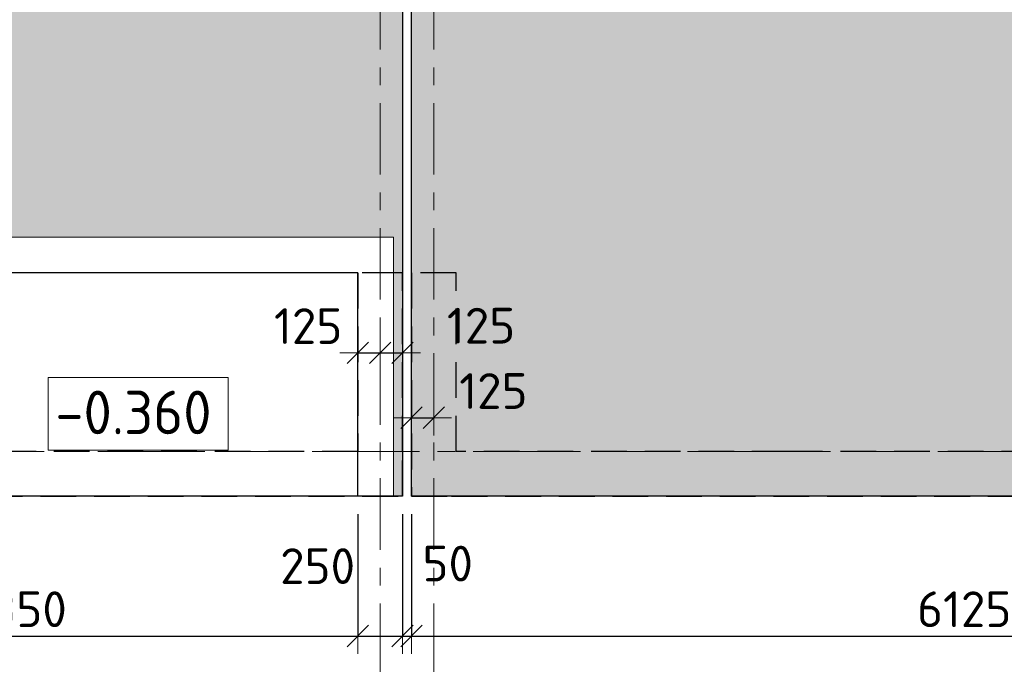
# Model space of a CAD drawing. Header units: metres. Extents: x -38 to 89, y -15 to 19.
# Tile 44 of 120: x 30.53 to 36.04, y -1.19 to 2.42. Entities that reach past the tile are written whole.
import ezdxf

# ---------------------------------------------------------------- set-up
doc = ezdxf.new("R2010")
doc.units = ezdxf.units.M
doc.header["$PDMODE"] = 65
for name, pattern in [('______11', [0.5, 0.4, -0.05, 0, -0.05]), ('______2', [0.27, 0.2, -0.07]), ('______5', [1.1, 0.8, -0.1, 0.1, -0.1])]:
    doc.linetypes.add(name, pattern=pattern)
for name, color, linetype, lineweight in [('XR$2$Осевая линия (1)', 7, '______5', 13), ('XR$3$Перекрытие (1)', 7, 'Continuous', 35), ('XR$3$Перекрытие (2)', 7, 'Continuous', 35), ('XR$4$Заливка', 7, 'Continuous', 13), ('XR$4$Перекрытие (1)', 7, 'Continuous', 35), ('XR$4$Перекрытие (2)', 7, 'Continuous', 35), ('XR$4$Размерная линия (1)', 7, 'Continuous', 13), ('XR$4$Текст_ примечание', 7, 'Continuous', 13), ('XR$6$Стена (1)', 7, 'Continuous', 35)]:
    doc.layers.add(name, color=color, linetype=linetype, lineweight=lineweight)
doc.styles.add('ISOCPEUR', font='txt')
doc.dimstyles.new('DIMSTYLE_3', dxfattribs={"dimtxt": 0.2, "dimasz": 0.2, "dimexe": 0, "dimexo": 0, "dimgap": 0.1, "dimtad": 2, "dimdec": 0, "dimlfac": 1000, "dimrnd": 5, "dimzin": 12, "dimdsep": 46, "dimtxsty": 'ISOCPEUR', "dimblk1": 'ALL_ML_STRICH', "dimblk2": 'ALL_ML_STRICH', "dimsah": 1, "dimcen": 0, "dimclrd": 7, "dimclre": 256, "dimclrt": 7, "dimadec": 0, "dimazin": 0, "dimtfac": 1, "dimtdec": 0, "dimtix": 1, "dimtmove": 2, "dimatfit": 3, "dimfxl": 0, "dimtzin": 0, "dimlwd": 0, "dimlwe": -3, "dimarcsym": 0})
doc.dimstyles.new('DIMSTYLE_6', dxfattribs={"dimtxt": 0.2, "dimasz": 0.2, "dimexe": 0, "dimexo": 0, "dimgap": 0.1, "dimtad": 2, "dimdec": 0, "dimlfac": 1000, "dimrnd": 5, "dimzin": 12, "dimdsep": 46, "dimtxsty": 'ISOCPEUR', "dimblk1": 'ALL_ML_STRICH', "dimblk2": 'ALL_ML_STRICH', "dimsah": 1, "dimcen": 0, "dimclrd": 7, "dimclre": 256, "dimclrt": 7, "dimadec": 0, "dimazin": 0, "dimtfac": 1, "dimtdec": 0, "dimtix": 1, "dimtmove": 2, "dimatfit": 3, "dimfxl": 0, "dimtvp": 1.2, "dimtzin": 0, "dimlwd": 0, "dimlwe": -3, "dimarcsym": 0})

# ---------------------------------------------------------------- blocks, each defined once
blk = doc.blocks.new('ALL_ML_STRICH')
at = {"color": 0, "linetype": 'ByBlock', "lineweight": -2}
for p, q in [((-0.3, -0.3), (0.3, 0.3)), ((0, -0.5), (0, 0.5)), ((-1, 0), (0.5, 0))]:
    blk.add_line(p, q, dxfattribs=at)
blk = doc.blocks.new('*D347')
at = {"layer": 'DEFPOINTS', "color": 7, "linetype": 'Continuous', "lineweight": 13, "transparency": 33554687}
for p in [(32.425, 0.5522), (32.425, 0.08), (32.55, -0.2515)]:
    blk.add_point(p, dxfattribs=at)
at = {"layer": 'XR$4$Размерная линия (1)', "color": 9, "linetype": 'Continuous', "lineweight": -2, "true_color": 0xc7c7c7, "transparency": 33554687}
for p, q in [((32.425, -0.02), (32.425, 0.5522)), ((32.55, 0.5522), (32.55, 0.5522))]:
    blk.add_line(p, q, dxfattribs=at)
at = {"layer": 'XR$4$Размерная линия (1)', "color": 7, "linetype": 'Continuous', "lineweight": -2, "transparency": 33554687}
blk.add_line((32.425, 0.5522), (32.55, 0.5522), dxfattribs=at)
at = {"layer": 'XR$4$Размерная линия (1)', "color": 7, "linetype": 'Continuous', "lineweight": 13, "transparency": 33554687, "xscale": 0.2, "yscale": 0.2, "zscale": 0.2, "rotation": 180}
blk.add_blockref('ALL_ML_STRICH', (32.425, 0.5522), dxfattribs=at)
at = {"layer": 'XR$4$Размерная линия (1)', "color": 7, "linetype": 'Continuous', "lineweight": 13, "transparency": 33554687, "xscale": 0.2, "yscale": 0.2, "zscale": 0.2}
blk.add_blockref('ALL_ML_STRICH', (32.55, 0.5522), dxfattribs=at)
at = {"layer": 'XR$4$Размерная линия (1)', "color": 7, "linetype": 'Continuous', "lineweight": 13, "transparency": 33554687, "insert": (32.1472, 0.7019), "char_height": 0.2, "width": 0.6, "attachment_point": 5, "style": 'ISOCPEUR'}
blk.add_mtext('\\A1;{125}', dxfattribs=at)
blk = doc.blocks.new('*D348')
at = {"layer": 'DEFPOINTS', "color": 7, "linetype": 'Continuous', "lineweight": 13, "transparency": 33554687}
for p in [(32.55, 0.5522), (32.55, -0.2515), (32.675, -0.2966)]:
    blk.add_point(p, dxfattribs=at)
at = {"layer": 'XR$4$Размерная линия (1)', "color": 9, "linetype": 'Continuous', "lineweight": -2, "true_color": 0xc7c7c7, "transparency": 33554687}
for p, q in [((32.55, 0.5522), (32.55, 0.5522)), ((32.675, 0.5522), (32.675, 0.5522))]:
    blk.add_line(p, q, dxfattribs=at)
at = {"layer": 'XR$4$Размерная линия (1)', "color": 7, "linetype": 'Continuous', "lineweight": -2, "transparency": 33554687}
blk.add_line((32.55, 0.5522), (32.675, 0.5522), dxfattribs=at)
at = {"layer": 'XR$4$Размерная линия (1)', "color": 7, "linetype": 'Continuous', "lineweight": 13, "transparency": 33554687, "xscale": 0.2, "yscale": 0.2, "zscale": 0.2, "rotation": 180}
blk.add_blockref('ALL_ML_STRICH', (32.55, 0.5522), dxfattribs=at)
at = {"layer": 'XR$4$Размерная линия (1)', "color": 7, "linetype": 'Continuous', "lineweight": 13, "transparency": 33554687, "xscale": 0.2, "yscale": 0.2, "zscale": 0.2}
blk.add_blockref('ALL_ML_STRICH', (32.675, 0.5522), dxfattribs=at)
at = {"layer": 'XR$4$Размерная линия (1)', "color": 7, "linetype": 'Continuous', "lineweight": 13, "transparency": 33554687, "insert": (33.1144, 0.7043), "char_height": 0.2, "width": 0.6, "attachment_point": 5, "style": 'ISOCPEUR'}
blk.add_mtext('\\A1;{125}', dxfattribs=at)
blk = doc.blocks.new('*D349')
at = {"layer": 'DEFPOINTS', "color": 7, "linetype": 'Continuous', "lineweight": 13, "transparency": 33554687}
for p in [(32.725, 0.1892), (32.725, 0.1693), (32.85, 0.1445)]:
    blk.add_point(p, dxfattribs=at)
at = {"layer": 'XR$4$Размерная линия (1)', "color": 9, "linetype": 'Continuous', "lineweight": -2, "true_color": 0xc7c7c7, "transparency": 33554687}
for p, q in [((32.725, 0.1892), (32.725, 0.1892)), ((32.85, 0.1892), (32.85, 0.1892))]:
    blk.add_line(p, q, dxfattribs=at)
at = {"layer": 'XR$4$Размерная линия (1)', "color": 7, "linetype": 'Continuous', "lineweight": -2, "transparency": 33554687}
blk.add_line((32.725, 0.1892), (32.85, 0.1892), dxfattribs=at)
at = {"layer": 'XR$4$Размерная линия (1)', "color": 7, "linetype": 'Continuous', "lineweight": 13, "transparency": 33554687, "xscale": 0.2, "yscale": 0.2, "zscale": 0.2, "rotation": 180}
blk.add_blockref('ALL_ML_STRICH', (32.725, 0.1892), dxfattribs=at)
at = {"layer": 'XR$4$Размерная линия (1)', "color": 7, "linetype": 'Continuous', "lineweight": 13, "transparency": 33554687, "xscale": 0.2, "yscale": 0.2, "zscale": 0.2}
blk.add_blockref('ALL_ML_STRICH', (32.85, 0.1892), dxfattribs=at)
at = {"layer": 'XR$4$Размерная линия (1)', "color": 7, "linetype": 'Continuous', "lineweight": 13, "transparency": 33554687, "insert": (33.1833, 0.3386), "char_height": 0.2, "width": 0.6, "attachment_point": 5, "style": 'ISOCPEUR'}
blk.add_mtext('\\A1;{125}', dxfattribs=at)
blk = doc.blocks.new('*D483')
at = {"layer": 'DEFPOINTS', "color": 7, "linetype": 'Continuous', "lineweight": 13, "transparency": 33554687}
for p in [(28.575, -0.25), (32.425, -0.25), (28.575, -1.0326)]:
    blk.add_point(p, dxfattribs=at)
at = {"layer": 'XR$4$Размерная линия (1)', "color": 9, "linetype": 'Continuous', "lineweight": -2, "true_color": 0xc7c7c7, "transparency": 33554687}
for p, q in [((28.575, -0.35), (28.575, -1.0326)), ((32.425, -0.35), (32.425, -1.0326))]:
    blk.add_line(p, q, dxfattribs=at)
at = {"layer": 'XR$4$Размерная линия (1)', "color": 7, "linetype": 'Continuous', "lineweight": -2, "transparency": 33554687}
blk.add_line((28.575, -1.0326), (32.425, -1.0326), dxfattribs=at)
at = {"layer": 'XR$4$Размерная линия (1)', "color": 7, "linetype": 'Continuous', "lineweight": 13, "transparency": 33554687, "xscale": 0.2, "yscale": 0.2, "zscale": 0.2, "rotation": 180}
blk.add_blockref('ALL_ML_STRICH', (28.575, -1.0326), dxfattribs=at)
at = {"layer": 'XR$4$Размерная линия (1)', "color": 7, "linetype": 'Continuous', "lineweight": 13, "transparency": 33554687, "xscale": 0.2, "yscale": 0.2, "zscale": 0.2}
blk.add_blockref('ALL_ML_STRICH', (32.425, -1.0326), dxfattribs=at)
at = {"layer": 'XR$4$Размерная линия (1)', "color": 7, "linetype": 'Continuous', "lineweight": 13, "transparency": 33554687, "insert": (30.51, -0.8826), "char_height": 0.2, "width": 0.8, "attachment_point": 5, "style": 'ISOCPEUR'}
blk.add_mtext('\\A1;{3850}', dxfattribs=at)
blk = doc.blocks.new('*D484')
at = {"layer": 'DEFPOINTS', "color": 7, "linetype": 'Continuous', "lineweight": 13, "transparency": 33554687}
for p in [(32.425, -0.25), (32.675, -0.25), (32.425, -1.0326)]:
    blk.add_point(p, dxfattribs=at)
at = {"layer": 'XR$4$Размерная линия (1)', "color": 9, "linetype": 'Continuous', "lineweight": -2, "true_color": 0xc7c7c7, "transparency": 33554687}
for p, q in [((32.425, -0.35), (32.425, -1.0326)), ((32.675, -0.35), (32.675, -1.0326))]:
    blk.add_line(p, q, dxfattribs=at)
at = {"layer": 'XR$4$Размерная линия (1)', "color": 7, "linetype": 'Continuous', "lineweight": -2, "transparency": 33554687}
blk.add_line((32.425, -1.0326), (32.675, -1.0326), dxfattribs=at)
at = {"layer": 'XR$4$Размерная линия (1)', "color": 7, "linetype": 'Continuous', "lineweight": 13, "transparency": 33554687, "xscale": 0.2, "yscale": 0.2, "zscale": 0.2, "rotation": 180}
blk.add_blockref('ALL_ML_STRICH', (32.425, -1.0326), dxfattribs=at)
at = {"layer": 'XR$4$Размерная линия (1)', "color": 7, "linetype": 'Continuous', "lineweight": 13, "transparency": 33554687, "xscale": 0.2, "yscale": 0.2, "zscale": 0.2}
blk.add_blockref('ALL_ML_STRICH', (32.675, -1.0326), dxfattribs=at)
at = {"layer": 'XR$4$Размерная линия (1)', "color": 7, "linetype": 'Continuous', "lineweight": 13, "transparency": 33554687, "insert": (32.2001, -0.6413), "char_height": 0.2, "width": 0.6, "attachment_point": 5, "style": 'ISOCPEUR'}
blk.add_mtext('\\A1;{250}', dxfattribs=at)
blk = doc.blocks.new('*D485')
at = {"layer": 'DEFPOINTS', "color": 7, "linetype": 'Continuous', "lineweight": 13, "transparency": 33554687}
for p in [(32.675, -0.25), (32.725, -0.25), (32.675, -1.0326)]:
    blk.add_point(p, dxfattribs=at)
at = {"layer": 'XR$4$Размерная линия (1)', "color": 9, "linetype": 'Continuous', "lineweight": -2, "true_color": 0xc7c7c7, "transparency": 33554687}
for p, q in [((32.675, -0.35), (32.675, -1.0326)), ((32.725, -0.35), (32.725, -1.0326))]:
    blk.add_line(p, q, dxfattribs=at)
at = {"layer": 'XR$4$Размерная линия (1)', "color": 7, "linetype": 'Continuous', "lineweight": -2, "transparency": 33554687}
blk.add_line((32.675, -1.0326), (32.725, -1.0326), dxfattribs=at)
at = {"layer": 'XR$4$Размерная линия (1)', "color": 7, "linetype": 'Continuous', "lineweight": 13, "transparency": 33554687, "xscale": 0.2, "yscale": 0.2, "zscale": 0.2}
blk.add_blockref('ALL_ML_STRICH', (32.725, -1.0326), dxfattribs=at)
at = {"layer": 'XR$4$Размерная линия (1)', "color": 7, "linetype": 'Continuous', "lineweight": 13, "transparency": 33554687, "xscale": 0.2, "yscale": 0.2, "zscale": 0.2, "rotation": 180}
blk.add_blockref('ALL_ML_STRICH', (32.675, -1.0326), dxfattribs=at)
at = {"layer": 'XR$4$Размерная линия (1)', "color": 7, "linetype": 'Continuous', "lineweight": 13, "transparency": 33554687, "insert": (32.928, -0.6271), "char_height": 0.2, "width": 0.4, "attachment_point": 5, "style": 'ISOCPEUR'}
blk.add_mtext('\\A1;{50}', dxfattribs=at)
blk = doc.blocks.new('*D486')
at = {"layer": 'DEFPOINTS', "color": 7, "linetype": 'Continuous', "lineweight": 13, "transparency": 33554687}
for p in [(32.725, -0.25), (38.8498, -0.25), (32.725, -1.0326)]:
    blk.add_point(p, dxfattribs=at)
at = {"layer": 'XR$4$Размерная линия (1)', "color": 9, "linetype": 'Continuous', "lineweight": -2, "true_color": 0xc7c7c7, "transparency": 33554687}
for p, q in [((32.725, -0.35), (32.725, -1.0326)), ((38.8498, -0.35), (38.8498, -1.0326))]:
    blk.add_line(p, q, dxfattribs=at)
at = {"layer": 'XR$4$Размерная линия (1)', "color": 7, "linetype": 'Continuous', "lineweight": -2, "transparency": 33554687}
blk.add_line((32.725, -1.0326), (38.8498, -1.0326), dxfattribs=at)
at = {"layer": 'XR$4$Размерная линия (1)', "color": 7, "linetype": 'Continuous', "lineweight": 13, "transparency": 33554687, "xscale": 0.2, "yscale": 0.2, "zscale": 0.2, "rotation": 180}
blk.add_blockref('ALL_ML_STRICH', (32.725, -1.0326), dxfattribs=at)
at = {"layer": 'XR$4$Размерная линия (1)', "color": 7, "linetype": 'Continuous', "lineweight": 13, "transparency": 33554687, "xscale": 0.2, "yscale": 0.2, "zscale": 0.2}
blk.add_blockref('ALL_ML_STRICH', (38.8498, -1.0326), dxfattribs=at)
at = {"layer": 'XR$4$Размерная линия (1)', "color": 7, "linetype": 'Continuous', "lineweight": 13, "transparency": 33554687, "insert": (35.8174, -0.8826), "char_height": 0.2, "width": 0.8, "attachment_point": 5, "style": 'ISOCPEUR'}
blk.add_mtext('\\A1;{6125}', dxfattribs=at)

msp = doc.modelspace()

# ---------------------------------------------------------------- hatches: boundary and pattern name
at = {"layer": 'XR$4$Заливка', "linetype": 'Continuous', "lineweight": 13, "true_color": 0xf1f1f1, "transparency": 33554687}
h = msp.add_hatch(color=7, dxfattribs=at)
h.paths.add_polyline_path([(16.1, 14.59), (16.1, 16.65), (7.2, 16.65), (7.2, 15.4), (1.8, 15.4), (1.8, 16.65), (0.25, 16.65), (0.25, 14.05), (0.175, 14.05), (0.175, -0.25), (6.45, -0.25), (6.45, 0.95), (11.85, 0.95), (11.85, -0.25), (16.75, -0.25), (16.75, 0.95), (22.15, 0.95), (22.15, -0.25), (28.375, -0.25), (28.375, 1.2), (32.625, 1.2), (32.625, -0.25), (32.675, -0.25), (32.675, 16.65), (32.625, 16.65), (32.625, 15.4), (26.03, 15.4), (26.03, 16.65), (23.6503, 16.65), (23.6503, 11.79), (21.88, 11.79), (21.88, 16.65), (19.08, 16.65), (19.08, 14.59)])
h.paths.add_polyline_path([(27.93, 14.15), (28.13, 14.15), (28.13, 13.75), (27.93, 13.75)], flags=16)
h.paths.add_polyline_path([(28.33, 10), (28.33, 10.4), (28.53, 10.4), (28.53, 10)], flags=16)
h.paths.add_polyline_path([(28.33, 11.6), (28.53, 11.6), (28.53, 11.2), (28.33, 11.2)], flags=16)
h.paths.add_polyline_path([(28.33, 12.8), (28.53, 12.8), (28.53, 12.4), (28.33, 12.4)], flags=16)
h.paths.add_polyline_path([(21.68, 15.675), (21.73, 15.675), (21.73, 15.625), (21.68, 15.625)], flags=16)
h.paths.add_polyline_path([(21.63, 16.2), (21.53, 16.2), (21.53, 16.4), (21.63, 16.4)], flags=16)
h.paths.add_polyline_path([(1.3, 7.2), (1.3, 7.15), (1.25, 7.15), (1.25, 7.2)], flags=16)
h.paths.add_polyline_path([(30.3763, 5.6203), (30.3523, 5.6281), (30.3319, 5.643), (30.3171, 5.6634), (30.3093, 5.6874), (30.3093, 5.7126), (30.3171, 5.7366), (30.3319, 5.757), (30.3523, 5.7719), (30.3763, 5.7797), (30.4016, 5.7797), (30.4256, 5.7719), (30.446, 5.757), (30.4608, 5.7366), (30.4686, 5.7126), (30.4686, 5.6874), (30.4608, 5.6634), (30.446, 5.643), (30.4256, 5.6281), (30.4016, 5.6203)], flags=16)
h.paths.add_polyline_path([(1.3, 7.45), (1.3, 7.4), (1.25, 7.4), (1.25, 7.45)], flags=16)
h.paths.add_polyline_path([(12.75, 10.1), (12.7, 10.1), (12.7, 10.15), (12.75, 10.15)], flags=16)
h.paths.add_polyline_path([(12.75, 10.65), (12.7, 10.65), (12.7, 10.7), (12.75, 10.7)], flags=16)
h.paths.add_polyline_path([(29.87, 9.6), (29.87, 9.2), (29.67, 9.2), (29.67, 9.6)], flags=16)
h.paths.add_polyline_path([(32.05, 8.93), (32.45, 8.93), (32.45, 8.53), (32.05, 8.53)], flags=16)
h.paths.add_polyline_path([(32.25, 5.54), (32.45, 5.54), (32.45, 5.14), (32.25, 5.14)], flags=16)
h.paths.add_polyline_path([(32.25, 5.82), (32.45, 5.82), (32.45, 5.62), (32.25, 5.62)], flags=16)
h.paths.add_polyline_path([(4.4, 14.95), (4.2, 14.95), (4.2, 15.35), (4.4, 15.35)], flags=16)
h.paths.add_polyline_path([(4.8, 15.35), (4.8, 14.95), (4.6, 14.95), (4.6, 15.35)], flags=16)
h.paths.add_polyline_path([(12.475, 9.2), (12.125, 9.2), (12.125, 9.4), (12.475, 9.4)], flags=16)
h.paths.add_polyline_path([(4.94, 7.2), (4.94, 6.8), (4.54, 6.8), (4.54, 7.2)], flags=16)
h.paths.add_polyline_path([(14.0049, 9.3), (13.6049, 9.3), (13.6049, 9.7), (14.0049, 9.7)], flags=16)
h.paths.add_polyline_path([(14.25, 7.1), (13.85, 7.1), (13.85, 7.32), (14.25, 7.32)], flags=16)
h.paths.add_polyline_path([(19.35, 1), (19.15, 1), (19.15, 1.4), (19.35, 1.4)], flags=16)
h.paths.add_polyline_path([(19.35, 4.32), (19.3, 4.32), (19.3, 4.37), (19.35, 4.37)], flags=16)
h.paths.add_polyline_path([(19.75, 1), (19.55, 1), (19.55, 1.4), (19.75, 1.4)], flags=16)
h.paths.add_polyline_path([(21.45, 7.2), (21.45, 6.85), (21.25, 6.85), (21.25, 7.2)], flags=16)
h.paths.add_polyline_path([(21.65, 6.87), (21.65, 7.27), (22.05, 7.27), (22.05, 6.87)], flags=16)
h.paths.add_polyline_path([(19.35, 4.92), (19.35, 4.87), (19.3, 4.87), (19.3, 4.92)], flags=16)
h.paths.add_polyline_path([(22.795, 9.52), (23.295, 9.52), (23.295, 9.36), (22.795, 9.36)], flags=16)
h.paths.add_polyline_path([(19.325, 7.2), (19.325, 6.85), (19.125, 6.85), (19.125, 7.2)], flags=16)
h.paths.add_polyline_path([(16.17, 4.72), (16.17, 5.12), (16.57, 5.12), (16.57, 4.72)], flags=16)
h.paths.add_polyline_path([(22.58, 9.505), (22.58, 9.125), (21.88, 9.125), (21.88, 9.505)], flags=16)
h.paths.add_polyline_path([(8.85, 1), (8.85, 1.4), (9.05, 1.4), (9.05, 1)], flags=16)
h.paths.add_polyline_path([(9.25, 1.4), (9.45, 1.4), (9.45, 1), (9.25, 1)], flags=16)
h.paths.add_polyline_path([(23.445, 9.36), (23.445, 9.52), (23.715, 9.52), (23.715, 9.36)], flags=16)
h.paths.add_polyline_path([(23.8, 4.92), (23.85, 4.92), (23.85, 4.87), (23.8, 4.87)], flags=16)
h.paths.add_polyline_path([(25.98, 16.4), (25.98, 16.3), (25.78, 16.3), (25.78, 16.4)], flags=16)
h.paths.add_polyline_path([(26.233, 4.8037), (26.2181, 4.8241), (26.2103, 4.8481), (26.2103, 4.8733), (26.2181, 4.8973), (26.233, 4.9177), (26.2534, 4.9326), (26.2774, 4.9404), (26.3026, 4.9404), (26.3266, 4.9326), (26.347, 4.9177), (26.3619, 4.8973), (26.3697, 4.8733), (26.3697, 4.8481), (26.3619, 4.8241), (26.347, 4.8037), (26.3266, 4.7888), (26.3026, 4.781), (26.2774, 4.781), (26.2534, 4.7888)], flags=16)
h.paths.add_polyline_path([(25.85, 6.87), (25.85, 7.27), (26.25, 7.27), (26.25, 6.87)], flags=16)
h.paths.add_polyline_path([(23.85, 4.37), (23.85, 4.32), (23.8, 4.32), (23.8, 4.37)], flags=16)
h.paths.add_polyline_path([(26.23, 14.6), (26.43, 14.6), (26.43, 14.2), (26.23, 14.2)], flags=16)
h.paths.add_polyline_path([(5.73, 10.925), (5.73, 10.675), (5.48, 10.675), (5.48, 10.925)], flags=16)
h.paths.add_polyline_path([(6.1, 11.5), (6.3, 11.5), (6.3, 11.15), (6.1, 11.15)], flags=16)
h.paths.add_polyline_path([(6.02, 11.5), (6.02, 11.1), (5.62, 11.1), (5.62, 11.5)], flags=16)
h.paths.add_polyline_path([(5.2, 11.5), (5.4, 11.5), (5.4, 11.15), (5.2, 11.15)], flags=16)
h.paths.add_polyline_path([(7.7499, 11.775), (7.7499, 11.725), (7.6999, 11.725), (7.6999, 11.775)], flags=16)
h.paths.add_polyline_path([(12.1, 11.48), (12.1, 11.88), (12.5, 11.88), (12.5, 11.48)], flags=16)
h.paths.add_polyline_path([(26.23, 15.2), (26.43, 15.2), (26.43, 14.8), (26.23, 14.8)], flags=16)
h.paths.add_polyline_path([(26.23, 13), (26.23, 13.4), (26.43, 13.4), (26.43, 13)], flags=16)
h.paths.add_polyline_path([(26.23, 9.53), (26.63, 9.53), (26.63, 9.13), (26.23, 9.13)], flags=16)
h.paths.add_polyline_path([(23.625, 6.47), (23.625, 6.67), (23.825, 6.67), (23.825, 6.47)], flags=16)
h.paths.add_polyline_path([(23.51, 7.17), (23.91, 7.17), (23.91, 6.87), (23.51, 6.87)], flags=16)
h.paths.add_polyline_path([(21.6895, 4.8733), (21.6895, 4.8481), (21.6817, 4.8241), (21.6669, 4.8037), (21.6465, 4.7888), (21.6225, 4.781), (21.5973, 4.781), (21.5733, 4.7888), (21.5528, 4.8037), (21.538, 4.8241), (21.5302, 4.8481), (21.5302, 4.8733), (21.538, 4.8973), (21.5528, 4.9177), (21.5733, 4.9326), (21.5973, 4.9404), (21.6225, 4.9404), (21.6465, 4.9326), (21.6669, 4.9177), (21.6817, 4.8973)], flags=16)
h.paths.add_polyline_path([(28.33, 13.4), (28.53, 13.4), (28.53, 13), (28.33, 13)], flags=16)
h.paths.add_polyline_path([(13.85, 5.21), (13.85, 5.56), (14.05, 5.56), (14.05, 5.21)], flags=16)
h.paths.add_polyline_path([(13.65, 5.42), (13.65, 5.02), (13.25, 5.02), (13.25, 5.42)], flags=16)
h.paths.add_polyline_path([(13.85, 4.68), (13.85, 5.13), (14.1, 5.13), (14.1, 4.68)], flags=16)
h.paths.add_polyline_path([(13.65, 4.9), (13.65, 4.7), (13.3, 4.7), (13.3, 4.9)], flags=16)
h.paths.add_polyline_path([(16.46, 7.55), (16.46, 7.9), (16.66, 7.9), (16.66, 7.55)], flags=16)
h.paths.add_polyline_path([(11.4302, 5.0967), (11.438, 5.0727), (11.438, 5.0475), (11.4302, 5.0235), (11.4153, 5.003), (11.3949, 4.9882), (11.3709, 4.9804), (11.3457, 4.9804), (11.3217, 4.9882), (11.3013, 5.003), (11.2864, 5.0235), (11.2786, 5.0475), (11.2786, 5.0727), (11.2864, 5.0967), (11.3013, 5.1171), (11.3217, 5.132), (11.3457, 5.1398), (11.3709, 5.1398), (11.3949, 5.132), (11.4153, 5.1171)], flags=16)
h.paths.add_polyline_path([(9.25, 4.0881), (9.35, 4.0881), (9.35, 3.8881), (9.25, 3.8881)], flags=16)
h.paths.add_polyline_path([(8.3403, 3.521), (8.5403, 3.521), (8.5403, 3.421), (8.3403, 3.421)], flags=16)
h.paths.add_polyline_path([(15.37, 7.1), (15.37, 7.3), (15.57, 7.3), (15.57, 7.1)], flags=16)
h.paths.add_polyline_path([(17.11, 7.65), (17.11, 7.4), (16.86, 7.4), (16.86, 7.65)], flags=16)
h.paths.add_polyline_path([(16.37, 7.3), (16.57, 7.3), (16.57, 7.1), (16.37, 7.1)], flags=16)
h.paths.add_polyline_path([(13.65, 5.7), (13.65, 5.5), (13.3, 5.5), (13.3, 5.7)], flags=16)
h.paths.add_polyline_path([(28.33, 13.6), (28.33, 14), (28.53, 14), (28.53, 13.6)], flags=16)
h.paths.add_polyline_path([(9.275, 6.87), (9.325, 6.87), (9.325, 6.82), (9.275, 6.82)], flags=16)
h.paths.add_polyline_path([(16.86, 9.09), (16.86, 9.49), (17.26, 9.49), (17.26, 9.09)], flags=16)
h.paths.add_polyline_path([(12.7, 7.75), (12.9, 7.75), (12.9, 7.4), (12.7, 7.4)], flags=16)
h.paths.add_polyline_path([(9.275, 6.32), (9.325, 6.32), (9.325, 6.27), (9.275, 6.27)], flags=16)
h.paths.add_polyline_path([(17.5, 9.28), (17.5, 9.08), (17.3, 9.08), (17.3, 9.28)], flags=16)
h.paths.add_polyline_path([(16.86, 8.8), (16.86, 9), (17.21, 9), (17.21, 8.8)], flags=16)
h.paths.add_polyline_path([(18.38, 9.485), (18.63, 9.485), (18.63, 9.235), (18.38, 9.235)], flags=16)
h.paths.add_polyline_path([(8.7, 5.18), (8.7, 5.38), (9.05, 5.38), (9.05, 5.18)], flags=16)
h.paths.add_polyline_path([(28.53, 15.2), (28.53, 14.8), (28.33, 14.8), (28.33, 15.2)], flags=16)
h.paths.add_polyline_path([(4.265, 12.51), (4.265, 12.71), (4.365, 12.71), (4.365, 12.51)], flags=16)
h.paths.add_polyline_path([(4.635, 12.19), (4.735, 12.19), (4.735, 11.99), (4.635, 11.99)], flags=16)
h.paths.add_polyline_path([(7.1499, 11.725), (7.1499, 11.775), (7.1999, 11.775), (7.1999, 11.725)], flags=16)
h.paths.add_polyline_path([(18.68, 14.54), (18.88, 14.54), (18.88, 14.14), (18.68, 14.14)], flags=16)
h.paths.add_polyline_path([(28.33, 14.6), (28.53, 14.6), (28.53, 14.2), (28.33, 14.2)], flags=16)
h.paths.add_polyline_path([(0.535, 9.09), (0.635, 9.09), (0.635, 8.89), (0.535, 8.89)], flags=16)
h.paths.add_polyline_path([(26.23, 13.6), (26.23, 14), (26.43, 14), (26.43, 13.6)], flags=16)
h.paths.add_polyline_path([(0.535, 6.41), (0.635, 6.41), (0.635, 6.21), (0.535, 6.21)], flags=16)
h.paths.add_polyline_path([(7.815, 9.22), (7.815, 9.38), (8.475, 9.38), (8.475, 9.22)], flags=16)
h.paths.add_polyline_path([(0.7, 7.45), (0.75, 7.45), (0.75, 7.4), (0.7, 7.4)], flags=16)
h.paths.add_polyline_path([(8.645, 9.38), (9.115, 9.38), (9.115, 9.22), (8.645, 9.22)], flags=16)
h.paths.add_polyline_path([(0.75, 7.2), (0.75, 7.15), (0.7, 7.15), (0.7, 7.2)], flags=16)
h = msp.add_hatch(color=7, dxfattribs=at)
h.paths.add_polyline_path([(32.725, -0.25), (38.6498, -0.25), (38.6498, 0.95), (41.525, 0.95), (41.525, -0.25), (45.35, -0.25), (45.35, 0.95), (47.8219, 0.95), (47.85, 1), (47.85, 1.4), (48.05, 1.4), (48.05, 1), (48.0781, 1), (48.225, 0.95), (48.225, -0.25), (52.25, -0.25), (52.25, 0.95), (54.6219, 0.95), (54.65, 1), (54.65, 1.4), (54.85, 1.4), (54.85, 1), (54.8781, 1), (55.05, 0.95), (55.05, 1.4), (55.25, 1.4), (55.25, 1), (55.2781, 1), (57.65, 0.95), (57.65, -0.25), (61.85, -0.25), (61.85, 16.65), (54.2, 16.65), (54.2, 15.4), (51.8281, 15.4), (51.8, 15.35), (51.8, 14.95), (51.6, 14.95), (51.6, 15.35), (51.5719, 15.35), (51.425, 15.4), (51.425, 15.3719), (51.375, 15.25), (51.175, 15.25), (51.175, 15.65), (51.375, 15.65), (51.375, 15.6781), (51.425, 15.85), (51.175, 15.85), (51.175, 16.25), (51.375, 16.25), (51.375, 16.2781), (51.425, 16.65), (48.7105, 16.65), (48.71, 14.5903), (45.65, 14.5903), (45.65, 16.65), (42.85, 16.65), (42.85, 11.79), (41.0797, 11.79), (41.0797, 16.65), (32.725, 16.65)])
h.paths.add_polyline_path([(51.375, 12.25), (51.175, 12.25), (51.175, 12.65), (51.375, 12.65)], flags=16)
h.paths.add_polyline_path([(51.175, 13.85), (51.375, 13.85), (51.375, 13.45), (51.175, 13.45)], flags=16)
h.paths.add_polyline_path([(43.05, 15.675), (43.05, 15.625), (43, 15.625), (43, 15.675)], flags=16)
h.paths.add_polyline_path([(43.1, 16.4), (43.2, 16.4), (43.2, 16.2), (43.1, 16.2)], flags=16)
h.paths.add_polyline_path([(47.825, 6.6), (48.025, 6.6), (48.025, 6.25), (47.825, 6.25)], flags=16)
h.paths.add_polyline_path([(51.175, 15.05), (51.375, 15.05), (51.375, 14.65), (51.175, 14.65)], flags=16)
h.paths.add_polyline_path([(33.175, 10), (33.175, 9.65), (32.975, 9.65), (32.975, 10)], flags=16)
h.paths.add_polyline_path([(32.95, 11.29), (32.95, 11.54), (33.2, 11.54), (33.2, 11.29)], flags=16)
h.paths.add_polyline_path([(35.325, 11.68), (35.725, 11.68), (35.725, 11.28), (35.325, 11.28)], flags=16)
h.paths.add_polyline_path([(51.175, 14.45), (51.375, 14.45), (51.375, 14.05), (51.175, 14.05)], flags=16)
h.paths.add_polyline_path([(33.325, 6.79), (33.325, 6.59), (32.975, 6.59), (32.975, 6.79)], flags=16)
h.paths.add_polyline_path([(41.0147, 9.52), (41.5147, 9.52), (41.5147, 9.36), (41.0147, 9.36)], flags=16)
h.paths.add_polyline_path([(51.6, 10.32), (51.95, 10.32), (51.95, 10.12), (51.6, 10.12)], flags=16)
h.paths.add_polyline_path([(51.6, 12.88), (52, 12.88), (52, 12.48), (51.6, 12.48)], flags=16)
h.paths.add_polyline_path([(46.15, 7.2), (46.55, 7.2), (46.55, 6.8), (46.15, 6.8)], flags=16)
h.paths.add_polyline_path([(46.8505, 7.08), (46.8505, 7.28), (47.0505, 7.28), (47.0505, 7.08)], flags=16)
h.paths.add_polyline_path([(47.8505, 7.08), (47.8505, 7.28), (48.0505, 7.28), (48.0505, 7.08)], flags=16)
h.paths.add_polyline_path([(52.125, 9.38), (52.125, 9.22), (51.625, 9.22), (51.625, 9.38)], flags=16)
h.paths.add_polyline_path([(49.96, 9.37), (49.96, 9.12), (49.71, 9.12), (49.71, 9.37)], flags=16)
h.paths.add_polyline_path([(51, 7), (51, 7.2), (51.35, 7.2), (51.35, 7)], flags=16)
h.paths.add_polyline_path([(52.585, 9.38), (52.585, 9.22), (52.285, 9.22), (52.285, 9.38)], flags=16)
h.paths.add_polyline_path([(52.8, 9.4019), (53.15, 9.4019), (53.15, 9.2019), (52.8, 9.2019)], flags=16)
h.paths.add_polyline_path([(53.57, 9), (53.92, 9), (53.92, 8.8), (53.57, 8.8)], flags=16)
h.paths.add_polyline_path([(54.04, 8.8), (54.04, 9), (54.24, 9), (54.24, 8.8)], flags=16)
h.paths.add_polyline_path([(54.425, 6.7), (54.425, 7.1), (54.825, 7.1), (54.825, 6.7)], flags=16)
h.paths.add_polyline_path([(54.945, 10.7), (54.545, 10.7), (54.545, 11.1), (54.945, 11.1)], flags=16)
h.paths.add_polyline_path([(54.62, 8.75), (54.62, 8.95), (54.97, 8.95), (54.97, 8.75)], flags=16)
h.paths.add_polyline_path([(54.825, 6.15), (54.625, 6.15), (54.625, 6.5), (54.825, 6.5)], flags=16)
h.paths.add_polyline_path([(55.075, 6.18), (55.075, 6.58), (55.475, 6.58), (55.475, 6.18)], flags=16)
h.paths.add_polyline_path([(55.125, 5.3), (55.075, 5.3), (55.075, 5.35), (55.125, 5.35)], flags=16)
h.paths.add_polyline_path([(55.075, 5.85), (55.075, 5.9), (55.125, 5.9), (55.125, 5.85)], flags=16)
h.paths.add_polyline_path([(55.275, 10.725), (55.225, 10.725), (55.225, 10.775), (55.275, 10.775)], flags=16)
h.paths.add_polyline_path([(55.775, 10.725), (55.775, 10.775), (55.825, 10.775), (55.825, 10.725)], flags=16)
h.paths.add_polyline_path([(57.2, 6.17), (56.95, 6.17), (56.95, 6.62), (57.2, 6.62)], flags=16)
h.paths.add_polyline_path([(57.2, 9.19), (57.6, 9.19), (57.6, 8.79), (57.2, 8.79)], flags=16)
h.paths.add_polyline_path([(41.35, 1), (41.15, 1), (41.15, 1.4), (41.35, 1.4)], flags=16)
h.paths.add_polyline_path([(61.6, 9.8), (61.4, 9.8), (61.4, 10.3), (61.6, 10.3)], flags=16)
h.paths.add_polyline_path([(33.3499, 8.9317), (33.3499, 8.5317), (32.9499, 8.5317), (32.9499, 8.9317)], flags=16)
h.paths.add_polyline_path([(38.75, 16.35), (38.95, 16.35), (38.95, 16.25), (38.75, 16.25)], flags=16)
h.paths.add_polyline_path([(39.05, 6.85), (38.85, 6.85), (38.85, 7.2), (39.05, 7.2)], flags=16)
h.paths.add_polyline_path([(42.85, 9.125), (42.15, 9.125), (42.15, 9.505), (42.85, 9.505)], flags=16)
h.paths.add_polyline_path([(42.62, 7.17), (43.02, 7.17), (43.02, 6.87), (42.62, 6.87)], flags=16)
h.paths.add_polyline_path([(35.0662, 5.757), (35.081, 5.7366), (35.0888, 5.7126), (35.0888, 5.6874), (35.081, 5.6634), (35.0662, 5.643), (35.0458, 5.6281), (35.0218, 5.6203), (34.9965, 5.6203), (34.9725, 5.6281), (34.9521, 5.643), (34.9373, 5.6634), (34.9295, 5.6874), (34.9295, 5.7126), (34.9373, 5.7366), (34.9521, 5.757), (34.9725, 5.7719), (34.9965, 5.7797), (35.0218, 5.7797), (35.0458, 5.7719)], flags=16)
h.paths.add_polyline_path([(45.15, 7.15), (45.15, 7.2), (45.2, 7.2), (45.2, 7.15)], flags=16)
h.paths.add_polyline_path([(45.75, 7.15), (45.7, 7.15), (45.7, 7.2), (45.75, 7.2)], flags=16)
h.paths.add_polyline_path([(45.9, 11.4), (45.9, 11.65), (46.15, 11.65), (46.15, 11.4)], flags=16)
h.paths.add_polyline_path([(41.935, 9.36), (41.665, 9.36), (41.665, 9.52), (41.935, 9.52)], flags=16)
h.paths.add_polyline_path([(48.275, 5.8), (48.275, 5.85), (48.325, 5.85), (48.325, 5.8)], flags=16)
h.paths.add_polyline_path([(48.625, 11.68), (48.625, 11.28), (48.225, 11.28), (48.225, 11.68)], flags=16)
h.paths.add_polyline_path([(41.35, 6.87), (40.95, 6.87), (40.95, 7.27), (41.35, 7.27)], flags=16)
h.paths.add_polyline_path([(37.1, 4.7), (37.05, 4.7), (37.05, 4.75), (37.1, 4.75)], flags=16)
h.paths.add_polyline_path([(41.575, 6.32), (41.575, 6.67), (41.775, 6.67), (41.775, 6.32)], flags=16)
h.paths.add_polyline_path([(39.2126, 4.76), (39.1874, 4.76), (39.1634, 4.7678), (39.143, 4.7827), (39.1281, 4.8031), (39.1203, 4.8271), (39.1203, 4.8523), (39.1281, 4.8763), (39.143, 4.8967), (39.1634, 4.9116), (39.1874, 4.9194), (39.2126, 4.9194), (39.2366, 4.9116), (39.257, 4.8967), (39.2719, 4.8763), (39.2797, 4.8523), (39.2797, 4.8271), (39.2719, 4.8031), (39.257, 4.7827), (39.2366, 4.7678)], flags=16)
h.paths.add_polyline_path([(42.005, 6.87), (41.605, 6.87), (41.605, 7.27), (42.005, 7.27)], flags=16)
h.paths.add_polyline_path([(37.1, 4.2), (37.1, 4.15), (37.05, 4.15), (37.05, 4.2)], flags=16)
h.paths.add_polyline_path([(41.1259, 6.47), (41.1259, 6.67), (41.3259, 6.67), (41.3259, 6.47)], flags=16)
h.paths.add_polyline_path([(48.65, 6.8), (48.25, 6.8), (48.25, 7.2), (48.65, 7.2)], flags=16)
h.paths.add_polyline_path([(48.275, 6.35), (48.275, 6.4), (48.325, 6.4), (48.325, 6.35)], flags=16)
h.paths.add_polyline_path([(48.87, 11.08), (48.87, 10.88), (48.52, 10.88), (48.52, 11.08)], flags=16)
h.paths.add_polyline_path([(49.4, 6.8), (49.4, 7.1), (49.8, 7.1), (49.8, 6.8)], flags=16)

# ---------------------------------------------------------------- linework, layer by layer
at = {"layer": 'XR$2$Осевая линия (1)', "color": 253, "linetype": '______11', "lineweight": 13, "true_color": 0xa0a0a0, "transparency": 33554687}
for p, q in [((32.55, -2.65), (32.55, 18.35)), ((32.85, -2.65), (32.85, 18.35)), ((-2.63, 0), (62.6, 0))]:
    msp.add_line(p, q, dxfattribs=at)
at = {"layer": 'XR$3$Перекрытие (1)', "color": 7, "linetype": 'Continuous', "lineweight": 13, "transparency": 33554687}
for p, q in [((32.675, -0.25), (32.675, 16.65)), ((32.725, 16.65), (32.725, -0.25)), ((28.575, 1), (32.425, 1)), ((32.425, 1), (32.425, -0.25)), ((32.425, -0.25), (32.675, -0.25)), ((32.725, -0.25), (38.8498, -0.25))]:
    msp.add_line(p, q, dxfattribs=at)
at = {"layer": 'XR$3$Перекрытие (2)', "color": 7, "linetype": 'Continuous', "lineweight": 13, "transparency": 33554687}
for p, q in [((32.625, 1.2), (28.375, 1.2)), ((32.625, -0.25), (32.625, 1.2)), ((28.375, -0.25), (32.625, -0.25))]:
    msp.add_line(p, q, dxfattribs=at)
at = {"layer": 'XR$4$Перекрытие (1)', "color": 7, "linetype": 'Continuous', "lineweight": 25, "transparency": 33554687}
for p, q in [((32.675, 16.65), (32.675, -0.25)), ((32.725, -0.25), (32.725, 16.65)), ((32.425, 1), (28.575, 1)), ((32.425, -0.25), (32.425, 1)), ((32.675, -0.25), (32.425, -0.25)), ((38.8498, -0.25), (32.725, -0.25))]:
    msp.add_line(p, q, dxfattribs=at)
at = {"layer": 'XR$4$Перекрытие (2)', "color": 7, "linetype": '______2', "lineweight": 18, "transparency": 33554687}
for p, q in [((28.375, 1.2), (32.625, 1.2)), ((32.625, 1.2), (32.625, -0.25))]:
    msp.add_line(p, q, dxfattribs=at)
at = {"layer": 'XR$4$Перекрытие (2)', "color": 7, "linetype": 'Continuous', "lineweight": 25, "transparency": 33554687}
msp.add_line((32.425, -0.25), (28.375, -0.25), dxfattribs=at)
at = {"layer": 'XR$4$Текст_ примечание', "color": 7, "linetype": 'Continuous', "lineweight": 13, "transparency": 33554687}
msp.add_lwpolyline([(30.6923, 0.0076), (31.6998, 0.0076), (31.6998, 0.4138), (30.6923, 0.4138), (30.6923, 0.0076)], dxfattribs=at)
at = {"layer": 'XR$6$Стена (1)', "color": 253, "linetype": '______2', "lineweight": -3, "true_color": 0xa0a0a0, "transparency": 33554687}
for p, q in [((32.425, 1), (32.425, 0)), ((32.675, 1), (32.425, 1)), ((32.53, 1), (32.45, 1)), ((32.675, 0), (32.675, 1)), ((32.975, 1), (32.725, 1)), ((32.725, 1), (32.725, -0.25)), ((32.975, 0), (32.975, 1)), ((30.55, 0), (30.43, 0)), ((32.425, 0), (30.55, 0)), ((32.675, -0.25), (32.675, 0)), ((34.83, 0), (32.975, 0)), ((34.95, 0), (34.83, 0)), ((36.825, 0), (34.95, 0)), ((19.55, -0.25), (32.675, -0.25)), ((32.725, -0.25), (32.95, -0.25)), ((32.95, -0.25), (41.35, -0.25))]:
    msp.add_line(p, q, dxfattribs=at)

# ---------------------------------------------------------------- texts
at = {"layer": 'XR$4$Текст_ примечание', "color": 7, "linetype": 'Continuous', "lineweight": 13, "transparency": 33554687, "insert": (30.7329, 0.0969), "char_height": 0.24375, "width": 1.041166, "attachment_point": 7, "style": 'ISOCPEUR'}
msp.add_mtext('\\W0.95;-0.360', dxfattribs=at)

# ---------------------------------------------------------------- dimensions: what is measured, and where the dimension line sits
at = {"layer": 'XR$4$Размерная линия (1)', "color": 7, "linetype": 'Continuous', "lineweight": 13, "transparency": 33554687}
for base, p1, p2, dimstyle, picture, middle in [((32.55, 0.5522), (32.425, -0.02), (32.55, 0.5522), 'DIMSTYLE_6', '*D347', (32.1472, 0.7019)), ((32.675, 0.5522), (32.55, 0.5522), (32.675, 0.5522), 'DIMSTYLE_6', '*D348', (33.1144, 0.7043)), ((32.85, 0.1892), (32.725, 0.1892), (32.85, 0.1892), 'DIMSTYLE_6', '*D349', (33.1833, 0.3386)), ((32.425, -1.0326), (28.575, -0.35), (32.425, -0.35), 'DIMSTYLE_3', '*D483', (30.51, -0.8826)), ((32.675, -1.0326), (32.425, -0.35), (32.675, -0.35), 'DIMSTYLE_6', '*D484', (32.2001, -0.6413)), ((32.725, -1.0326), (32.675, -0.35), (32.725, -0.35), 'DIMSTYLE_6', '*D485', (32.928, -0.6271)), ((38.8498, -1.0326), (32.725, -0.35), (38.8498, -0.35), 'DIMSTYLE_3', '*D486', (35.8174, -0.8826))]:
    dim = msp.add_linear_dim(base=base, p1=p1, p2=p2, dimstyle=dimstyle, override={"dimpost": '<>', "dimclrd": 7, "dimclre": 9, "dimclrt": 7, "dimlwd": 0, "dimlwe": 65533}, dxfattribs=at)
    dim.commit()
    dim.dimension.update_dxf_attribs({"geometry": picture, "text_midpoint": middle, "dimtype": 160})

doc.saveas('drawing.dxf')
